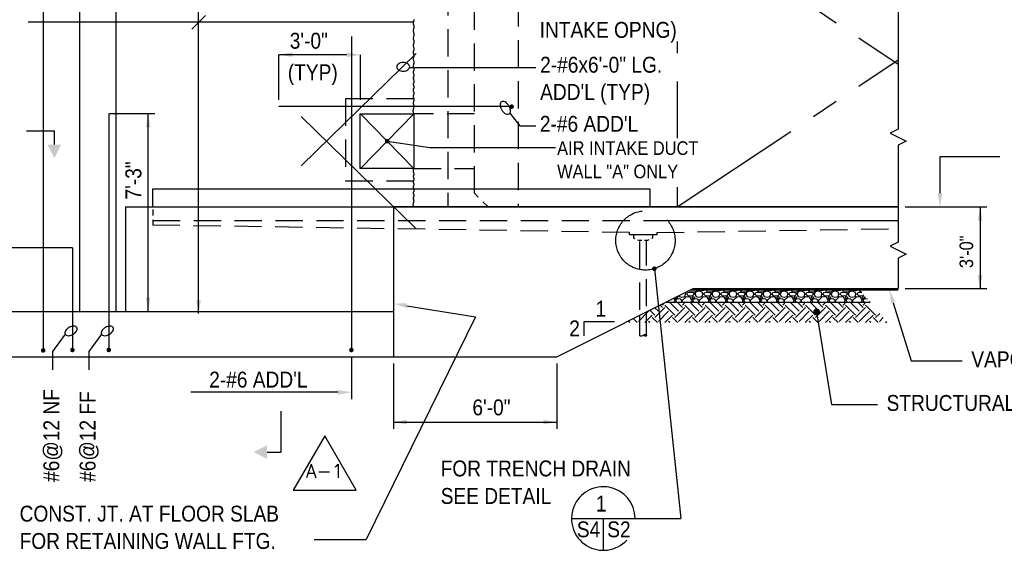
# Model space of a CAD drawing. Extents: x -548 to 3275, y 145 to 2907.
# Tile 10 of 15: x 1503 to 2370, y 801 to 1268. Entities that reach past the tile are written whole.
import ezdxf
from ezdxf.enums import TextEntityAlignment as Align

# ---------------------------------------------------------------- set-up
doc = ezdxf.new("R2010")
doc.units = 0
doc.header["$LTSCALE"] = 96
doc.header["$MEASUREMENT"] = 0
for name, pattern in [('CENTER', [2, 1.25, -0.25, 0.25, -0.25]), ('HIDDEN', [0.375, 0.25, -0.125]), ('PHANTOM', [2.5, 1.25, -0.25, 0.25, -0.25, 0.25, -0.25])]:
    doc.linetypes.add(name, pattern=pattern)
doc.layers.get('0').update_dxf_attribs({"color": 2, "linetype": 'CONTINUOUS'})
for name, color, linetype in [('NOTE-ANNO', 1, 'CONTINUOUS'), ('NOTE-ANNT', 1, 'CONTINUOUS'), ('S1', 2, 'CONTINUOUS'), ('S3', 4, 'CONTINUOUS'), ('S4', 2, 'CONTINUOUS'), ('S5', 1, 'CONTINUOUS'), ('S5R', 1, 'CONTINUOUS'), ('S6', 1, 'CONTINUOUS'), ('S7', 3, 'CONTINUOUS'), ('S7R', 3, 'CONTINUOUS')]:
    doc.layers.add(name, color=color, linetype=linetype)
doc.styles.add('ANNTEXT', font='romans.shx')
doc.styles.add('SX-FRAC', font='SX-FRAC.shx', dxfattribs={"width": 0.9, "height": 1.322835})

# ---------------------------------------------------------------- blocks, each defined once
blk = doc.blocks.new('*X19')
at = {"color": 0}
for p, q in [((1767.77, 528.12), (1765.71, 530.17)), ((1767.77, 530.33), (1769.51, 532.07)), ((1778.82, 521.49), (1769.98, 530.33)), ((1782.13, 524.81), (1774.19, 532.75)), ((1785.44, 528.12), (1780.82, 532.75)), ((1785.44, 530.33), (1787.86, 532.75)), ((1796.49, 521.49), (1787.65, 530.33)), ((1799.81, 524.81), (1791.86, 532.75)), ((1803.12, 528.12), (1798.49, 532.75)), ((1803.12, 530.33), (1805.54, 532.75)), ((1814.17, 521.49), (1805.33, 530.33)), ((1817.49, 524.81), (1809.54, 532.75)), ((1820.8, 528.12), (1816.17, 532.75)), ((1820.8, 530.33), (1823.22, 532.75)), ((1831.85, 521.49), (1823.01, 530.33)), ((1835.16, 524.81), (1827.22, 532.75)), ((1838.48, 528.12), (1833.85, 532.75)), ((1838.48, 530.33), (1840.9, 532.75)), ((1849.53, 521.49), (1840.69, 530.33)), ((1852.84, 524.81), (1844.9, 532.75)), ((1856.16, 528.12), (1851.53, 532.75)), ((1856.16, 530.33), (1858.57, 532.75)), ((1867.2, 521.49), (1858.37, 530.33)), ((1870.52, 524.81), (1862.58, 532.75)), ((1873.83, 528.12), (1869.2, 532.75)), ((1873.83, 530.33), (1876.25, 532.75)), ((1884.88, 521.49), (1876.04, 530.33)), ((1888.2, 524.81), (1880.25, 532.75)), ((1891.51, 528.12), (1886.88, 532.75)), ((1891.51, 530.33), (1893.93, 532.75)), ((1902.56, 521.49), (1893.72, 530.33)), ((1905.87, 524.81), (1897.93, 532.75)), ((1909.19, 528.12), (1904.56, 532.75)), ((1909.19, 530.33), (1911.61, 532.75)), ((1920.24, 521.49), (1911.4, 530.33)), ((1923.55, 524.81), (1915.61, 532.75)), ((1926.87, 528.12), (1922.24, 532.75)), ((1926.87, 530.33), (1929.28, 532.75)), ((1937.91, 521.49), (1929.08, 530.33)), ((1941.23, 524.81), (1933.29, 532.75)), ((1944.54, 528.12), (1939.92, 532.75)), ((1944.54, 530.33), (1946.96, 532.75)), ((1955.59, 521.49), (1946.75, 530.33)), ((1746.77, 515.97), (1755.61, 524.81)), ((1752.25, 514.81), (1758.93, 521.49)), ((1761.14, 521.49), (1756.87, 525.75)), ((1761.14, 519.28), (1769.98, 528.12)), ((1764.45, 524.81), (1761.29, 527.96)), ((1764.45, 515.97), (1773.29, 524.81)), ((1769.92, 514.81), (1776.61, 521.49)), ((1778.82, 519.28), (1787.65, 528.12)), ((1782.13, 515.97), (1790.97, 524.81)), ((1787.6, 514.81), (1794.28, 521.49)), ((1796.49, 519.28), (1805.33, 528.12)), ((1799.81, 515.97), (1808.65, 524.81)), ((1805.28, 514.81), (1811.96, 521.49)), ((1814.17, 519.28), (1823.01, 528.12)), ((1817.49, 515.97), (1826.32, 524.81)), ((1822.96, 514.81), (1829.64, 521.49)), ((1831.85, 519.28), (1840.69, 528.12)), ((1835.16, 515.97), (1844, 524.81)), ((1840.63, 514.81), (1847.32, 521.49)), ((1849.53, 519.28), (1858.37, 528.12)), ((1852.84, 515.97), (1861.68, 524.81)), ((1858.31, 514.81), (1864.99, 521.49)), ((1867.2, 519.28), (1876.04, 528.12)), ((1870.52, 515.97), (1879.36, 524.81)), ((1875.99, 514.81), (1882.67, 521.49)), ((1884.88, 519.28), (1893.72, 528.12)), ((1888.2, 515.97), (1897.03, 524.81)), ((1893.67, 514.81), (1900.35, 521.49)), ((1902.56, 519.28), (1911.4, 528.12)), ((1905.87, 515.97), (1914.71, 524.81)), ((1911.35, 514.81), (1918.03, 521.49)), ((1920.24, 519.28), (1929.08, 528.12)), ((1923.55, 515.97), (1932.39, 524.81)), ((1929.02, 514.81), (1935.7, 521.49)), ((1937.91, 519.28), (1946.75, 528.12)), ((1941.23, 515.97), (1950.07, 524.81)), ((1946.7, 514.81), (1953.38, 521.49)), ((1955.59, 519.28), (1959.19, 522.88)), ((1739.09, 514.81), (1737.94, 515.97)), ((1745.72, 514.81), (1742.14, 518.39)), ((1756.77, 514.81), (1755.61, 515.97)), ((1763.4, 514.81), (1758.93, 519.28)), ((1774.45, 514.81), (1773.29, 515.97)), ((1781.08, 514.81), (1776.61, 519.28)), ((1792.13, 514.81), (1790.97, 515.97)), ((1798.76, 514.81), (1794.28, 519.28)), ((1809.8, 514.81), (1808.65, 515.97)), ((1816.43, 514.81), (1811.96, 519.28)), ((1827.48, 514.81), (1826.32, 515.97)), ((1834.11, 514.81), (1829.64, 519.28)), ((1845.16, 514.81), (1844, 515.97)), ((1851.79, 514.81), (1847.32, 519.28)), ((1862.84, 514.81), (1861.68, 515.97)), ((1869.47, 514.81), (1864.99, 519.28)), ((1880.51, 514.81), (1879.36, 515.97)), ((1887.14, 514.81), (1882.67, 519.28)), ((1898.19, 514.81), (1897.03, 515.97)), ((1904.82, 514.81), (1900.35, 519.28)), ((1915.87, 514.81), (1914.71, 515.97)), ((1922.5, 514.81), (1918.03, 519.28)), ((1933.55, 514.81), (1932.39, 515.97)), ((1940.18, 514.81), (1935.7, 519.28)), ((1951.23, 514.81), (1950.07, 515.97)), ((1957.85, 514.81), (1953.38, 519.28)), ((1958.91, 515.97), (1962.26, 519.32)), ((1964.38, 514.81), (1965.32, 515.75))]:
    blk.add_line(p, q, dxfattribs=at)
blk = doc.blocks.new('*X20')
at = {"color": 0}
for p, q in [((1782.22, 538.43), (1782.44, 537.9)), ((1782.45, 537.9), (1785, 537.15)), ((1785, 537.15), (1787.55, 537.9)), ((1788.6, 537.6), (1785.15, 534.45)), ((1787.55, 537.91), (1788.3, 540.01)), ((1787.75, 541.19), (1788.3, 540)), ((1792.2, 537.3), (1788.6, 537.6)), ((1789.35, 540), (1789.8, 541.2)), ((1791, 538.22), (1789.35, 540.02)), ((1792.65, 541.5), (1789.8, 541.2)), ((1794.45, 538.5), (1791, 538.2)), ((1792.36, 541.94), (1791.66, 543.15)), ((1796.1, 541.66), (1792.35, 541.96)), ((1795.65, 540.75), (1792.65, 541.5)), ((1794.75, 537.6), (1793.7, 537.15)), ((1795.8, 540.01), (1794.45, 538.51)), ((1796.55, 537), (1794.75, 537.6)), ((1795.8, 539.99), (1795.65, 540.74)), ((1799.25, 543.3), (1796.1, 541.65)), ((1796.54, 540), (1797.44, 537.9)), ((1796.69, 540), (1797.59, 542.1)), ((1797.45, 537.9), (1800, 537.15)), ((1797.6, 542.1), (1800, 542.85)), ((1799.38, 543.75), (1799.25, 543.3)), ((1800, 542.85), (1802.4, 541.95)), ((1800, 537.15), (1802.55, 537.9)), ((1803.6, 537.6), (1800.15, 534.45)), ((1801.07, 543.75), (1801.19, 543.47)), ((1801.2, 543.45), (1804.35, 543.3)), ((1802.4, 541.95), (1803.3, 540)), ((1802.55, 537.91), (1803.3, 540.01)), ((1807.2, 537.3), (1803.6, 537.6)), ((1804.35, 543.29), (1804.95, 543.75)), ((1804.35, 540), (1804.8, 541.2)), ((1806, 538.22), (1804.35, 540.02)), ((1807.65, 541.5), (1804.8, 541.2)), ((1809.45, 538.5), (1806, 538.2)), ((1807.36, 541.94), (1806.31, 543.74)), ((1811.1, 541.66), (1807.35, 541.96)), ((1810.65, 540.75), (1807.65, 541.5)), ((1809.75, 537.6), (1808.7, 537.15)), ((1810.8, 540.01), (1809.45, 538.51)), ((1811.55, 537), (1809.75, 537.6)), ((1810.8, 539.99), (1810.65, 540.74)), ((1814.25, 543.3), (1811.1, 541.65)), ((1811.54, 540), (1812.44, 537.9)), ((1811.69, 540), (1812.59, 542.1)), ((1812.45, 537.9), (1815, 537.15)), ((1812.6, 542.1), (1815, 542.85)), ((1814.38, 543.75), (1814.25, 543.3)), ((1815, 542.85), (1817.4, 541.95)), ((1815, 537.15), (1817.55, 537.9)), ((1818.6, 537.6), (1815.15, 534.45)), ((1816.07, 543.75), (1816.19, 543.47)), ((1816.2, 543.45), (1819.35, 543.3)), ((1817.4, 541.95), (1818.3, 540)), ((1817.55, 537.91), (1818.3, 540.01)), ((1822.2, 537.3), (1818.6, 537.6)), ((1819.35, 543.29), (1819.95, 543.75)), ((1819.35, 540), (1819.8, 541.2)), ((1821, 538.22), (1819.35, 540.02)), ((1822.65, 541.5), (1819.8, 541.2)), ((1824.45, 538.5), (1821, 538.2)), ((1822.37, 541.94), (1821.32, 543.74)), ((1826.1, 541.66), (1822.35, 541.96)), ((1825.65, 540.75), (1822.65, 541.5)), ((1824.75, 537.6), (1823.7, 537.15)), ((1825.8, 540.01), (1824.45, 538.51)), ((1826.55, 537), (1824.75, 537.6)), ((1825.8, 539.99), (1825.65, 540.74)), ((1829.25, 543.3), (1826.1, 541.65)), ((1826.54, 540), (1827.44, 537.9)), ((1826.69, 540), (1827.59, 542.1)), ((1827.45, 537.9), (1830, 537.15)), ((1827.6, 542.1), (1830, 542.85)), ((1829.38, 543.75), (1829.25, 543.3)), ((1830, 542.85), (1832.4, 541.95)), ((1830, 537.15), (1832.55, 537.9)), ((1833.6, 537.6), (1830.15, 534.45)), ((1831.07, 543.75), (1831.19, 543.47)), ((1831.2, 543.45), (1834.35, 543.3)), ((1832.4, 541.95), (1833.3, 540)), ((1832.55, 537.91), (1833.3, 540.01)), ((1837.2, 537.3), (1833.6, 537.6)), ((1834.35, 543.29), (1834.95, 543.75)), ((1834.35, 540), (1834.8, 541.2)), ((1836, 538.22), (1834.35, 540.02)), ((1837.65, 541.5), (1834.8, 541.2)), ((1839.45, 538.5), (1836, 538.2)), ((1837.37, 541.94), (1836.32, 543.74)), ((1841.1, 541.66), (1837.35, 541.96)), ((1840.65, 540.75), (1837.65, 541.5)), ((1839.75, 537.6), (1838.7, 537.15)), ((1840.8, 540.01), (1839.45, 538.51)), ((1841.55, 537), (1839.75, 537.6)), ((1840.8, 539.99), (1840.65, 540.74)), ((1844.25, 543.3), (1841.1, 541.65)), ((1841.54, 540), (1842.44, 537.9)), ((1841.69, 540), (1842.59, 542.1)), ((1842.45, 537.9), (1845, 537.15)), ((1842.6, 542.1), (1845, 542.85)), ((1844.38, 543.75), (1844.25, 543.3)), ((1845, 542.85), (1847.4, 541.95)), ((1845, 537.15), (1847.55, 537.9)), ((1848.6, 537.6), (1845.15, 534.45)), ((1846.07, 543.75), (1846.19, 543.47)), ((1846.2, 543.45), (1849.35, 543.3)), ((1847.4, 541.95), (1848.3, 540)), ((1847.55, 537.91), (1848.3, 540.01)), ((1852.2, 537.3), (1848.6, 537.6)), ((1849.35, 543.29), (1849.95, 543.75)), ((1849.35, 540), (1849.8, 541.2)), ((1851, 538.22), (1849.35, 540.02)), ((1852.65, 541.5), (1849.8, 541.2)), ((1854.45, 538.5), (1851, 538.2)), ((1852.37, 541.94), (1851.32, 543.74)), ((1856.1, 541.66), (1852.35, 541.96)), ((1855.65, 540.75), (1852.65, 541.5)), ((1854.75, 537.6), (1853.7, 537.15)), ((1855.8, 540.01), (1854.45, 538.51)), ((1856.55, 537), (1854.75, 537.6)), ((1855.8, 539.99), (1855.65, 540.74)), ((1859.25, 543.3), (1856.1, 541.65)), ((1856.54, 540), (1857.44, 537.9)), ((1856.69, 540), (1857.59, 542.1)), ((1857.45, 537.9), (1860, 537.15)), ((1857.6, 542.1), (1860, 542.85)), ((1859.38, 543.75), (1859.25, 543.3)), ((1860, 542.85), (1862.4, 541.95)), ((1860, 537.15), (1862.55, 537.9)), ((1863.6, 537.6), (1860.15, 534.45)), ((1861.07, 543.75), (1861.19, 543.47)), ((1861.2, 543.45), (1864.35, 543.3)), ((1862.4, 541.95), (1863.3, 540)), ((1862.55, 537.91), (1863.3, 540.01)), ((1867.2, 537.3), (1863.6, 537.6)), ((1864.35, 543.29), (1864.95, 543.75)), ((1864.35, 540), (1864.8, 541.2)), ((1866, 538.22), (1864.35, 540.02)), ((1867.65, 541.5), (1864.8, 541.2)), ((1869.45, 538.5), (1866, 538.2)), ((1867.37, 541.94), (1866.32, 543.74)), ((1871.1, 541.66), (1867.35, 541.96)), ((1870.65, 540.75), (1867.65, 541.5)), ((1869.75, 537.6), (1868.7, 537.15)), ((1870.8, 540.01), (1869.45, 538.51)), ((1871.55, 537), (1869.75, 537.6)), ((1870.8, 539.99), (1870.65, 540.74)), ((1874.25, 543.3), (1871.1, 541.65)), ((1871.54, 540), (1872.44, 537.9)), ((1871.69, 540), (1872.59, 542.1)), ((1872.45, 537.9), (1875, 537.15)), ((1872.6, 542.1), (1875, 542.85)), ((1874.38, 543.75), (1874.25, 543.3)), ((1875, 542.85), (1877.4, 541.95)), ((1875, 537.15), (1877.55, 537.9)), ((1878.6, 537.6), (1875.15, 534.45)), ((1876.07, 543.75), (1876.19, 543.47)), ((1876.2, 543.45), (1879.35, 543.3)), ((1877.4, 541.95), (1878.3, 540)), ((1877.55, 537.91), (1878.3, 540.01)), ((1882.2, 537.3), (1878.6, 537.6)), ((1879.35, 543.29), (1879.95, 543.75)), ((1879.35, 540), (1879.8, 541.2)), ((1881, 538.22), (1879.35, 540.02)), ((1882.65, 541.5), (1879.8, 541.2)), ((1884.45, 538.5), (1881, 538.2)), ((1882.37, 541.94), (1881.32, 543.74)), ((1886.1, 541.66), (1882.35, 541.96)), ((1885.65, 540.75), (1882.65, 541.5)), ((1884.75, 537.6), (1883.7, 537.15)), ((1885.8, 540.01), (1884.45, 538.51)), ((1886.55, 537), (1884.75, 537.6)), ((1885.8, 539.99), (1885.65, 540.74)), ((1889.25, 543.3), (1886.1, 541.65)), ((1886.54, 540), (1887.44, 537.9)), ((1886.69, 540), (1887.59, 542.1)), ((1887.45, 537.9), (1890, 537.15)), ((1887.6, 542.1), (1890, 542.85)), ((1889.38, 543.75), (1889.26, 543.3)), ((1890, 542.85), (1892.4, 541.95)), ((1890, 537.15), (1892.55, 537.9)), ((1893.6, 537.6), (1890.15, 534.45)), ((1891.07, 543.75), (1891.19, 543.47)), ((1891.2, 543.45), (1894.35, 543.3)), ((1892.4, 541.95), (1893.3, 540)), ((1892.55, 537.91), (1893.3, 540.01)), ((1897.2, 537.3), (1893.6, 537.6)), ((1894.35, 543.29), (1894.95, 543.75)), ((1894.35, 540), (1894.8, 541.2)), ((1896, 538.22), (1894.35, 540.02)), ((1897.65, 541.5), (1894.8, 541.2)), ((1899.45, 538.5), (1896, 538.2)), ((1897.37, 541.94), (1896.32, 543.74)), ((1901.1, 541.66), (1897.35, 541.96)), ((1900.65, 540.75), (1897.65, 541.5)), ((1899.75, 537.6), (1898.7, 537.15)), ((1900.8, 540.01), (1899.45, 538.51)), ((1901.55, 537), (1899.75, 537.6)), ((1900.8, 539.99), (1900.65, 540.74)), ((1904.25, 543.3), (1901.1, 541.65)), ((1901.54, 540), (1902.44, 537.9)), ((1901.69, 540), (1902.59, 542.1)), ((1902.45, 537.9), (1905, 537.15)), ((1902.6, 542.1), (1905, 542.85)), ((1904.38, 543.75), (1904.26, 543.3)), ((1905, 542.85), (1907.4, 541.95)), ((1905, 537.15), (1907.55, 537.9)), ((1908.6, 537.6), (1905.15, 534.45)), ((1906.07, 543.75), (1906.19, 543.47)), ((1906.2, 543.45), (1909.35, 543.3)), ((1907.4, 541.95), (1908.3, 540)), ((1907.54, 537.91), (1908.29, 540.01)), ((1912.2, 537.3), (1908.6, 537.6)), ((1909.35, 543.29), (1909.95, 543.75)), ((1909.35, 540), (1909.8, 541.2)), ((1911, 538.22), (1909.35, 540.02)), ((1912.65, 541.5), (1909.8, 541.2)), ((1914.45, 538.5), (1911, 538.2)), ((1912.37, 541.94), (1911.32, 543.74)), ((1916.1, 541.66), (1912.35, 541.96)), ((1915.65, 540.75), (1912.65, 541.5)), ((1914.75, 537.6), (1913.7, 537.15)), ((1915.8, 540.01), (1914.45, 538.51)), ((1916.55, 537), (1914.75, 537.6)), ((1915.8, 539.99), (1915.65, 540.74)), ((1919.25, 543.3), (1916.1, 541.65)), ((1916.54, 540), (1917.44, 537.9)), ((1916.69, 540), (1917.59, 542.1)), ((1917.45, 537.9), (1920, 537.15)), ((1917.6, 542.1), (1920, 542.85)), ((1919.38, 543.75), (1919.26, 543.3)), ((1920, 542.85), (1922.4, 541.95)), ((1920, 537.15), (1922.55, 537.9)), ((1923.6, 537.6), (1920.15, 534.45)), ((1921.07, 543.75), (1921.19, 543.47)), ((1921.2, 543.45), (1924.35, 543.3)), ((1922.4, 541.95), (1923.3, 540)), ((1922.54, 537.91), (1923.29, 540.01)), ((1927.2, 537.3), (1923.6, 537.6)), ((1924.35, 543.29), (1924.95, 543.75)), ((1924.35, 540), (1924.8, 541.2)), ((1926, 538.22), (1924.35, 540.02)), ((1927.65, 541.5), (1924.8, 541.2)), ((1929.45, 538.5), (1926, 538.2)), ((1927.37, 541.94), (1926.32, 543.74)), ((1931.1, 541.66), (1927.35, 541.96)), ((1930.65, 540.75), (1927.65, 541.5)), ((1929.75, 537.6), (1928.7, 537.15)), ((1930.8, 540.01), (1929.45, 538.51)), ((1931.55, 537), (1929.75, 537.6)), ((1930.8, 539.99), (1930.65, 540.74)), ((1934.25, 543.3), (1931.1, 541.65)), ((1931.54, 540), (1932.44, 537.9)), ((1931.69, 540), (1932.59, 542.1)), ((1932.45, 537.9), (1935, 537.15)), ((1932.6, 542.1), (1935, 542.85)), ((1934.38, 543.75), (1934.26, 543.3)), ((1935, 542.85), (1937.4, 541.95)), ((1935, 537.15), (1937.55, 537.9)), ((1938.6, 537.6), (1935.15, 534.45)), ((1936.07, 543.75), (1936.19, 543.47)), ((1936.2, 543.45), (1939.35, 543.3)), ((1937.4, 541.95), (1938.3, 540)), ((1937.54, 537.91), (1938.29, 540.01)), ((1942.2, 537.3), (1938.6, 537.6)), ((1939.35, 543.29), (1939.95, 543.75)), ((1939.35, 540), (1939.8, 541.2)), ((1941, 538.22), (1939.35, 540.02)), ((1942.65, 541.5), (1939.8, 541.2)), ((1944.45, 538.5), (1941, 538.2)), ((1942.37, 541.94), (1941.49, 543.44)), ((1942.8, 541.92), (1942.35, 541.96)), ((1943.3, 541.34), (1942.65, 541.5)), ((1944.75, 537.6), (1943.7, 537.15)), ((1945.11, 539.24), (1944.45, 538.51)), ((1946.55, 537), (1944.75, 537.6)), ((1778.87, 534.6), (1777.86, 536.25)), ((1778.26, 532.75), (1778.85, 534.59)), ((1778.86, 536.75), (1779.3, 535.65)), ((1779.3, 535.65), (1781.55, 537)), ((1780.8, 535.8), (1779.3, 534.3)), ((1779.3, 534.3), (1780.33, 532.75)), ((1781.55, 537), (1780.24, 537.44)), ((1783.8, 535.35), (1780.8, 535.8)), ((1785.01, 534.29), (1783.81, 535.34)), ((1784.64, 532.75), (1785.01, 533.4)), ((1785, 533.4), (1785, 534.3)), ((1785.14, 534.46), (1785.06, 532.75)), ((1793.87, 534.6), (1792.22, 537.3)), ((1793.26, 532.75), (1793.85, 534.59)), ((1793.7, 537.15), (1794.3, 535.65)), ((1794.3, 535.65), (1796.55, 537)), ((1795.8, 535.8), (1794.3, 534.3)), ((1794.3, 534.3), (1795.33, 532.75)), ((1798.8, 535.35), (1795.8, 535.8)), ((1800.01, 534.29), (1798.81, 535.34)), ((1799.64, 532.75), (1800.01, 533.4)), ((1800, 533.4), (1800, 534.3)), ((1800.14, 534.46), (1800.06, 532.75)), ((1808.87, 534.6), (1807.22, 537.3)), ((1808.26, 532.75), (1808.85, 534.59)), ((1808.7, 537.15), (1809.3, 535.65)), ((1809.3, 535.65), (1811.55, 537)), ((1810.8, 535.8), (1809.3, 534.3)), ((1809.3, 534.3), (1810.33, 532.75)), ((1813.8, 535.35), (1810.8, 535.8)), ((1815.01, 534.29), (1813.81, 535.34)), ((1814.64, 532.75), (1815.01, 533.4)), ((1815, 533.4), (1815, 534.3)), ((1815.14, 534.46), (1815.06, 532.75)), ((1823.87, 534.6), (1822.22, 537.3)), ((1823.26, 532.75), (1823.85, 534.59)), ((1823.7, 537.15), (1824.3, 535.65)), ((1824.3, 535.65), (1826.55, 537)), ((1825.8, 535.8), (1824.3, 534.3)), ((1824.3, 534.3), (1825.33, 532.75)), ((1828.8, 535.35), (1825.8, 535.8)), ((1830.01, 534.29), (1828.81, 535.34)), ((1829.64, 532.75), (1830.01, 533.4)), ((1830, 533.4), (1830, 534.3)), ((1830.14, 534.46), (1830.06, 532.75)), ((1838.87, 534.6), (1837.22, 537.3)), ((1838.26, 532.75), (1838.85, 534.59)), ((1838.7, 537.15), (1839.3, 535.65)), ((1839.3, 535.65), (1841.55, 537)), ((1840.8, 535.8), (1839.3, 534.3)), ((1839.3, 534.3), (1840.33, 532.75)), ((1843.8, 535.35), (1840.8, 535.8)), ((1845.01, 534.29), (1843.81, 535.34)), ((1844.64, 532.75), (1845.01, 533.4)), ((1845, 533.4), (1845, 534.3)), ((1845.14, 534.46), (1845.06, 532.75)), ((1853.87, 534.6), (1852.22, 537.3)), ((1853.26, 532.75), (1853.85, 534.59)), ((1853.7, 537.15), (1854.3, 535.65)), ((1854.3, 535.65), (1856.55, 537)), ((1855.8, 535.8), (1854.3, 534.3)), ((1854.3, 534.3), (1855.33, 532.75)), ((1858.8, 535.35), (1855.8, 535.8)), ((1860.01, 534.29), (1858.81, 535.34)), ((1859.64, 532.75), (1860.01, 533.4)), ((1860, 533.4), (1860, 534.3)), ((1860.14, 534.46), (1860.06, 532.75)), ((1868.87, 534.6), (1867.22, 537.3)), ((1868.26, 532.75), (1868.85, 534.59)), ((1868.7, 537.15), (1869.3, 535.65)), ((1869.3, 535.65), (1871.55, 537)), ((1870.8, 535.8), (1869.3, 534.3)), ((1869.3, 534.3), (1870.33, 532.75)), ((1873.8, 535.35), (1870.8, 535.8)), ((1875.01, 534.29), (1873.81, 535.34)), ((1874.64, 532.75), (1875.01, 533.4)), ((1875, 533.4), (1875, 534.3)), ((1875.14, 534.46), (1875.06, 532.75)), ((1883.87, 534.6), (1882.22, 537.3)), ((1883.26, 532.75), (1883.85, 534.59)), ((1883.7, 537.15), (1884.3, 535.65)), ((1884.3, 535.65), (1886.55, 537)), ((1885.8, 535.8), (1884.3, 534.3)), ((1884.3, 534.3), (1885.33, 532.75)), ((1888.8, 535.35), (1885.8, 535.8)), ((1890.01, 534.29), (1888.81, 535.34)), ((1889.64, 532.75), (1890.01, 533.4)), ((1890, 533.4), (1890, 534.3)), ((1890.14, 534.46), (1890.06, 532.75)), ((1898.87, 534.6), (1897.22, 537.3)), ((1898.26, 532.75), (1898.85, 534.59)), ((1898.7, 537.15), (1899.3, 535.65)), ((1899.3, 535.65), (1901.55, 537)), ((1900.8, 535.8), (1899.3, 534.3)), ((1899.3, 534.3), (1900.33, 532.75)), ((1903.8, 535.35), (1900.8, 535.8)), ((1905.01, 534.29), (1903.81, 535.34)), ((1904.64, 532.75), (1905.01, 533.4)), ((1905, 533.4), (1905, 534.3)), ((1905.14, 534.46), (1905.06, 532.75)), ((1913.87, 534.6), (1912.22, 537.3)), ((1913.26, 532.75), (1913.85, 534.59)), ((1913.7, 537.15), (1914.3, 535.65)), ((1914.3, 535.65), (1916.55, 537)), ((1915.8, 535.8), (1914.3, 534.3)), ((1914.3, 534.3), (1915.33, 532.75)), ((1918.8, 535.35), (1915.8, 535.8)), ((1920.01, 534.29), (1918.81, 535.34)), ((1919.65, 532.75), (1920.01, 533.4)), ((1920, 533.4), (1920, 534.3)), ((1920.14, 534.46), (1920.06, 532.75)), ((1928.87, 534.6), (1927.22, 537.3)), ((1928.26, 532.75), (1928.85, 534.59)), ((1928.7, 537.15), (1929.3, 535.65)), ((1929.3, 535.65), (1931.55, 537)), ((1930.8, 535.8), (1929.3, 534.3)), ((1929.3, 534.3), (1930.33, 532.75)), ((1933.8, 535.35), (1930.8, 535.8)), ((1935.01, 534.29), (1933.81, 535.34)), ((1934.65, 532.75), (1935.01, 533.4)), ((1935, 533.4), (1935, 534.3)), ((1935.14, 534.46), (1935.06, 532.75)), ((1943.87, 534.6), (1942.22, 537.3)), ((1943.26, 532.75), (1943.85, 534.59)), ((1943.7, 537.15), (1944.3, 535.65)), ((1944.3, 535.65), (1946.55, 537)), ((1945.8, 535.8), (1944.3, 534.3)), ((1944.3, 534.3), (1945.33, 532.75)), ((1948.4, 535.41), (1945.8, 535.8)), ((1949.65, 532.75), (1950.01, 533.4)), ((1950, 533.4), (1950, 533.56)), ((1950.1, 533.44), (1950.06, 532.75))]:
    blk.add_line(p, q, dxfattribs=at)
blk = doc.blocks.new('ZA_REV')
blk.add_lwpolyline([(1.732, -1), (0, 2), (-1.732, -1)], close=True)

msp = doc.modelspace()

# ---------------------------------------------------------------- linework, layer by layer
at = {"layer": 'S1', "color": 2, "linetype": 'HIDDEN'}
for p, q in [((1879.62095, 1511.36547), (1879.62095, 1102.99047)), ((1941.62095, 1357.75217), (1941.62095, 1102.99047)), ((1619.87095, 1100.76577), (1619.87095, 1095.48368)), ((1619.87095, 1091.70941), (1619.87095, 1086.99047)), ((1619.87095, 1090.99047), (2035.5201, 1090.99047)), ((1619.87095, 1090.99047), (2276.30738, 1090.99047)), ((2039.62095, 1080.43839), (1619.87095, 1086.99047)), ((2074.62095, 1090.99047), (2276.30738, 1090.99047)), ((2039.62095, 1078.43839), (2039.62095, 1080.43839)), ((2063.62095, 1078.43839), (2039.62095, 1078.43839)), ((2063.62095, 1080.43839), (2276.30738, 1083.75831)), ((2063.62095, 1080.43839), (2063.62095, 1078.43839)), ((2048.58322, 1012.40454), (2048.58322, 1073.34405)), ((2054.62095, 1015.42341), (2054.62095, 1073.34405))]:
    msp.add_line(p, q, dxfattribs=at)
at = {"layer": 'S1', "color": 1, "linetype": 'CENTER'}
for p, q in [((2081.62095, 1358.11547), (2276.30738, 1228.76814)), ((2081.62095, 1102.99047), (2276.30738, 1232.3378))]:
    msp.add_line(p, q, dxfattribs=at)
at = {"layer": 'S1', "color": 3}
for p, q in [((2081.62095, 1248.54848), (2081.62095, 1238.23884)), ((2081.62095, 1213.32386), (2081.62095, 1163.59406)), ((1802.24595, 1184.86547), (1849.62095, 1184.86547)), ((1802.24595, 1184.86547), (1802.24595, 1136.86547)), ((1849.62095, 1184.86547), (1849.62095, 1136.86547)), ((1849.62095, 1136.86547), (1802.24595, 1136.86547)), ((1619.87095, 1118.99047), (2057.62095, 1118.99047)), ((1619.87095, 1102.99047), (1619.87095, 1118.99047)), ((2057.62095, 1118.99047), (2057.62095, 1102.99047)), ((2081.62095, 1120.23836), (2081.62095, 1102.99047)), ((1595.62095, 1102.99047), (2276.30738, 1102.99047)), ((1595.62095, 1102.99047), (1595.62095, 1010.99047)), ((2276.30738, 1102.99047), (1831.62095, 1102.99047)), ((1831.62095, 1102.99047), (1831.62095, 970.99047)), ((1975.62095, 970.99047), (2095.62095, 1030.99047)), ((755.62095, 1010.99047), (1831.62095, 1010.99047)), ((755.62095, 970.99047), (1831.62095, 970.99047)), ((1831.62095, 970.99047), (1975.62095, 970.99047))]:
    msp.add_line(p, q, dxfattribs=at)
at = {"layer": 'S1', "color": 2}
for p, q in [((2048.58322, 989.45962), (2048.58322, 1007.4716)), ((2054.62095, 989.41407), (2054.62095, 1010.49047))]:
    msp.add_line(p, q, dxfattribs=at)
at = {"layer": 'S1', "color": 2, "linetype": 'HIDDEN'}
for points in [[(1906.36395, 1111.62247), (1902.99595, 1114.99047), (1902.99595, 1466.11547), (2276.22486, 1466.11547)], [(1849.62095, 1198.24047), (1789.49595, 1198.24047), (1789.49595, 1125.86547), (1849.62095, 1125.86547)], [(1902.99595, 1184.86547), (1849.62095, 1184.86547)], [(1849.62095, 1136.86547), (1902.99595, 1136.86547)], [(1914.99595, 1102.99047), (1910.49073, 1107.49569)], [(2044.31053, 1074.94739), (2043.31907, 1075.41952), (2043.31907, 1078.43839)], [(2059.92284, 1078.43839), (2059.92284, 1075.41952), (2059.0977, 1075.02659)], [(2050.3881, 1073.34405), (2047.67756, 1073.34405), (2046.79899, 1073.76241)], [(2056.60924, 1073.84161), (2055.56435, 1073.34405), (2052.87656, 1073.34405)]]:
    msp.add_lwpolyline(points, dxfattribs=at)
at = {"layer": 'S1', "color": 2}
for points in [[(2276.22486, 1443.61547), (2276.22486, 1408.45504), (2269.19361, 1404.93941), (2283.25611, 1397.90816), (2276.22486, 1394.39254), (2276.22486, 1296.84707), (2269.19361, 1293.33145), (2283.25611, 1286.3002), (2276.22486, 1282.78457), (2276.22486, 1171.2881), (2269.19361, 1167.77248), (2283.25611, 1160.74123), (2276.22486, 1157.2256), (2276.22486, 1071.92594), (2269.19361, 1068.41032), (2283.25611, 1061.37907), (2276.22486, 1057.86344), (2276.22486, 1030.99047)], [(1849.62095, 1184.86547), (1849.32713, 1186.01536), (1849.19594, 1187.03337), (1849.1921, 1187.93386), (1849.28034, 1188.7312), (1849.42537, 1189.43977), (1849.59192, 1190.07393), (1849.7447, 1190.64805), (1849.84844, 1191.1765), (1849.87686, 1191.67181), (1849.83974, 1192.13913), (1849.75583, 1192.58177), (1849.64392, 1193.00305), (1849.52278, 1193.40627), (1849.41117, 1193.79474), (1849.32787, 1194.17178), (1849.29164, 1194.54069), (1849.31544, 1194.9045), (1849.38882, 1195.2651), (1849.49552, 1195.6241), (1849.6193, 1195.9831), (1849.74387, 1196.3437), (1849.85299, 1196.70751), (1849.93039, 1197.07614), (1849.9598, 1197.45118), (1849.93035, 1197.83345), (1849.85272, 1198.22054), (1849.74297, 1198.60923), (1849.61716, 1198.99632), (1849.49134, 1199.37859), (1849.38159, 1199.75283), (1849.30396, 1200.11584), (1849.27451, 1200.4644), (1849.30396, 1200.79655), (1849.38159, 1201.11525), (1849.49134, 1201.42473), (1849.61716, 1201.72918), (1849.74297, 1202.03284), (1849.85272, 1202.33991), (1849.93035, 1202.6546), (1849.9598, 1202.98113), (1849.93035, 1203.32237), (1849.85272, 1203.67585), (1849.74297, 1204.03775), (1849.61716, 1204.40427), (1849.49134, 1204.7716), (1849.38159, 1205.13591), (1849.30396, 1205.4934), (1849.27451, 1205.84026), (1849.30399, 1206.17378), (1849.38186, 1206.49566), (1849.49224, 1206.80871), (1849.6193, 1207.11574), (1849.74715, 1207.41957), (1849.85995, 1207.72299), (1849.94183, 1208.02882), (1849.97693, 1208.33986), (1849.95465, 1208.65813), (1849.88538, 1208.98242), (1849.7848, 1209.31072), (1849.66855, 1209.64103), (1849.55231, 1209.97133), (1849.45172, 1210.29963), (1849.38246, 1210.62392), (1849.36017, 1210.94219), (1849.39527, 1211.25327), (1849.47715, 1211.55933), (1849.58995, 1211.86339), (1849.71781, 1212.16845), (1849.84486, 1212.47752), (1849.95525, 1212.79362), (1850.03311, 1213.11975), (1850.06259, 1213.45891), (1850.03311, 1213.81296), (1849.95525, 1214.17905), (1849.84486, 1214.55316), (1849.71781, 1214.93128), (1849.58995, 1215.3094), (1849.47715, 1215.68352), (1849.39527, 1216.0496), (1849.36017, 1216.40365), (1849.38246, 1216.74282), (1849.45172, 1217.06894), (1849.55231, 1217.38504), (1849.66855, 1217.69411), (1849.7848, 1217.99917), (1849.88538, 1218.30323), (1849.95465, 1218.60929), (1849.97693, 1218.92037), (1849.94183, 1219.23871), (1849.85995, 1219.56346), (1849.74716, 1219.89303), (1849.6193, 1220.22582), (1849.49225, 1220.5602), (1849.38186, 1220.89459), (1849.304, 1221.22737), (1849.27452, 1221.55694), (1849.30397, 1221.8823), (1849.3816, 1222.20485), (1849.49135, 1222.52659), (1849.61716, 1222.84954), (1849.74298, 1223.1757), (1849.85273, 1223.50708), (1849.93036, 1223.84568), (1849.95981, 1224.1935), (1849.93039, 1224.55187), (1849.853, 1224.91926), (1849.74388, 1225.29347), (1849.61931, 1225.67229), (1849.49553, 1226.05353), (1849.38882, 1226.43496), (1849.31544, 1226.81439), (1849.29165, 1227.18961), (1849.32822, 1227.55904), (1849.41399, 1227.92365), (1849.53227, 1228.28506), (1849.66642, 1228.64485), (1849.79976, 1229.00465), (1849.91563, 1229.36606), (1849.99738, 1229.73067), (1850.02833, 1230.1001), (1849.99735, 1230.47542), (1849.91537, 1230.85555), (1849.79886, 1231.23889), (1849.66427, 1231.62383), (1849.52809, 1232.00878), (1849.40676, 1232.39212), (1849.31675, 1232.77225), (1849.27452, 1233.14756), (1849.29118, 1233.51703), (1849.35643, 1233.88187), (1849.45461, 1234.24391), (1849.57005, 1234.60495), (1849.6871, 1234.96679), (1849.79009, 1235.33124), (1849.86337, 1235.7001), (1849.89128, 1236.07518), (1849.86334, 1236.45762), (1849.78982, 1236.84587), (1849.68619, 1237.23774), (1849.56791, 1237.63101), (1849.45043, 1238.02348), (1849.34921, 1238.41294), (1849.27971, 1238.79718), (1849.25739, 1239.174), (1849.29249, 1239.54203), (1849.37437, 1239.90323), (1849.48717, 1240.26042), (1849.61502, 1240.61641), (1849.74207, 1240.974), (1849.85246, 1241.33601), (1849.93033, 1241.70524), (1849.95981, 1242.0845), (1849.93039, 1242.4756), (1849.853, 1242.87632), (1849.74388, 1243.28347), (1849.61931, 1243.69383), (1849.49553, 1244.10419), (1849.38882, 1244.51134), (1849.31544, 1244.91206), (1849.29165, 1245.30316), (1849.32826, 1245.68242), (1849.41425, 1246.05165), (1849.53317, 1246.41366), (1849.66856, 1246.77125), (1849.80394, 1247.12724), (1849.92286, 1247.48443), (1850.00886, 1247.84563), (1850.04546, 1248.21366), (1850.02164, 1248.59068), (1849.94803, 1248.97633), (1849.84068, 1249.3696), (1849.71567, 1249.76949), (1849.58906, 1250.175), (1849.47689, 1250.58512), (1849.39525, 1250.99886), (1849.36018, 1251.4152), (1849.3825, 1251.83332), (1849.452, 1252.25304), (1849.55322, 1252.67437), (1849.6707, 1253.0973), (1849.78899, 1253.52184), (1849.89262, 1253.94798), (1849.96613, 1254.37572), (1849.99407, 1254.80508), (1849.9661, 1255.23593), (1849.89235, 1255.66779), (1849.78808, 1256.10005), (1849.66856, 1256.53211), (1849.54904, 1256.96337), (1849.44477, 1257.39322), (1849.37102, 1257.82107), (1849.34305, 1258.24631), (1849.37099, 1258.66854), (1849.44451, 1259.08816), (1849.54813, 1259.50577), (1849.66642, 1259.92198), (1849.7839, 1260.33739), (1849.88512, 1260.7526), (1849.95462, 1261.16821), (1849.97694, 1261.58482), (1849.94187, 1262.00277), (1849.86023, 1262.42132), (1849.74806, 1262.83947), (1849.62145, 1263.25621), (1849.49644, 1263.67055), (1849.38909, 1264.08148), (1849.31548, 1264.48799), (1849.29165, 1264.88909), (1849.32823, 1265.2842), (1849.41399, 1265.67449), (1849.53227, 1266.06158), (1849.66642, 1266.44706), (1849.79976, 1266.83254), (1849.91564, 1267.21962), (1849.99739, 1267.60992), (1850.02834, 1268.00503)], [(1849.62095, 1102.99047), (1849.34163, 1103.90981), (1849.21192, 1104.69814), (1849.1999, 1105.37325), (1849.27366, 1105.95293), (1849.40125, 1106.45498), (1849.55076, 1106.8972), (1849.69026, 1107.29738), (1849.78784, 1107.67331), (1849.81961, 1108.03993), (1849.79393, 1108.40074), (1849.7272, 1108.75634), (1849.63583, 1109.10738), (1849.5362, 1109.45448), (1849.44474, 1109.79826), (1849.37783, 1110.13935), (1849.35188, 1110.47839), (1849.37814, 1110.81574), (1849.44724, 1111.15076), (1849.54467, 1111.48255), (1849.6559, 1111.81023), (1849.76642, 1112.13289), (1849.86169, 1112.44964), (1849.92721, 1112.75958), (1849.94846, 1113.06182), (1849.91583, 1113.35581), (1849.83947, 1113.64247), (1849.73442, 1113.92303), (1849.61575, 1114.19875), (1849.49851, 1114.47089), (1849.39777, 1114.74071), (1849.32858, 1115.00945), (1849.30599, 1115.27836), (1849.33996, 1115.54875), (1849.42, 1115.82199), (1849.53051, 1116.09954), (1849.6559, 1116.38282), (1849.78058, 1116.67326), (1849.88894, 1116.9723), (1849.96539, 1117.28138), (1849.99435, 1117.60192), (1849.96537, 1117.93458), (1849.8887, 1118.27691), (1849.77977, 1118.6257), (1849.65399, 1118.97771), (1849.52678, 1119.32971), (1849.41354, 1119.6785), (1849.32971, 1120.02083), (1849.29069, 1120.35349), (1849.30689, 1120.67415), (1849.36861, 1120.98406), (1849.46117, 1121.28537), (1849.56986, 1121.58024), (1849.67998, 1121.8708), (1849.77685, 1122.15921), (1849.84574, 1122.44763), (1849.87197, 1122.73819), (1849.84571, 1123.03252), (1849.77661, 1123.33007), (1849.67918, 1123.62977), (1849.56795, 1123.93054), (1849.45743, 1124.23132), (1849.36216, 1124.53102), (1849.29664, 1124.82857), (1849.2754, 1125.12289), (1849.30808, 1125.41325), (1849.38486, 1125.7002), (1849.49104, 1125.98464), (1849.61193, 1126.26747), (1849.73281, 1126.54958), (1849.83899, 1126.83188), (1849.91577, 1127.11525), (1849.94846, 1127.40058), (1849.92724, 1127.68849), (1849.86193, 1127.97837), (1849.76722, 1128.26932), (1849.65782, 1128.56045), (1849.54841, 1128.85087), (1849.4537, 1129.13967), (1849.38839, 1129.42596), (1849.36718, 1129.70885), (1849.39952, 1129.98838), (1849.47389, 1130.26836), (1849.57355, 1130.55354), (1849.68172, 1130.84865), (1849.78164, 1131.15846), (1849.85655, 1131.4877), (1849.8897, 1131.84113), (1849.86432, 1132.22348), (1849.77162, 1132.63947), (1849.63465, 1133.09354), (1849.48445, 1133.59014), (1849.35205, 1134.13366), (1849.26847, 1134.72854), (1849.26474, 1135.37919), (1849.37189, 1136.09002), (1849.62095, 1136.86547)]]:
    msp.add_lwpolyline(points, dxfattribs=at)
at = {"layer": 'S1', "color": 1, "linetype": 'CENTER'}
for points in [[(1802.74595, 1136.86547), (1849.62095, 1184.86547)], [(1849.62095, 1136.86547), (1802.74595, 1184.86547)]]:
    msp.add_lwpolyline(points, dxfattribs=at)
at = {"layer": 'S1', "color": 2}
msp.add_lwpolyline([(2048.58322, 989.45962, 0.224938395), (2051.97944, 990.39244, -0.576686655), (2054.68384, 989.44904, -0.459934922), (2051.97944, 990.39244, 1.157985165)], format="xyb", dxfattribs=at)
at = {"layer": 'S3', "color": 4}
for p, q in [((1581.03809, 1184.99047), (1581.03809, 977.99047)), ((1549.03809, 1066.89289), (1549.03809, 977.99047))]:
    msp.add_line(p, q, dxfattribs=at)
for points in [[(1523.28809, 1572.86547), (1523.28809, 977.61547)], [(1555.28809, 1572.86547), (1555.28809, 1010.99047)], [(1587.28809, 1572.86547), (1587.28809, 1010.99047)], [(1849.38984, 1265.56459), (1510, 1265.56459)], [(1794.67727, 1253.11547), (1794.67727, 977.99047)], [(1851.63338, 1238.11547), (1750.38338, 1139.11547)], [(1935.33674, 1191.24047), (1730.74595, 1191.24047)], [(1851.63338, 1083.61547), (1750.38338, 1182.61547)]]:
    msp.add_lwpolyline(points, dxfattribs=at)
at = {"layer": 'S3', "color": 4, "const_width": 2}
for points in [[(1934.83674, 1191.24047, 1), (1936.83674, 1191.24047, 1)], [(1522.28809, 976.61547, 1), (1524.28809, 976.61547, 1)], [(1548.03809, 976.99047, 1), (1550.03809, 976.99047, 1)], [(1580.03809, 976.99047, 1), (1582.03809, 976.99047, 1)], [(1793.67727, 976.99047, 1), (1795.67727, 976.99047, 1)]]:
    msp.add_lwpolyline(points, format="xyb", close=True, dxfattribs=at)
at = {"layer": 'S4', "color": 3}
for p, q in [((1508.51002, 1169.8863), (1533.17799, 1169.8863)), ((1533.17799, 1157.8863), (1533.17799, 1169.8863)), ((1732.49036, 923.13932), (1732.49036, 887.09075)), ((1720.49036, 887.09075), (1732.49036, 887.09075))]:
    msp.add_line(p, q, dxfattribs=at)
for points in [[(1533.17799, 1145.8863), (1539.17799, 1157.8863), (1533.17799, 1145.8863), (1527.17799, 1157.8863)], [(1708.49036, 887.09075), (1720.49036, 881.09075), (1708.49036, 887.09075), (1720.49036, 893.09075)]]:
    msp.add_solid(points, dxfattribs=at)
at = {"layer": 'S5', "color": 1}
for p, q in [((2282.30738, 1102.99047), (2354.30738, 1102.99047)), ((2348.30738, 1102.99047), (2348.30738, 1030.99047)), ((2282.30738, 1030.99047), (2354.30738, 1030.99047)), ((1831.62095, 964.99047), (1831.62095, 907.4656)), ((1975.62095, 964.99047), (1975.62095, 907.4656)), ((1831.62095, 913.4656), (1975.62095, 913.4656))]:
    msp.add_line(p, q, dxfattribs=at)
msp.add_lwpolyline([(1999.70381, 989.50702), (1999.70381, 1002.01677), (2026.52849, 1002.01677)], dxfattribs=at)
for points in [[(2350.30738, 1090.99047), (2346.30738, 1090.99047), (2348.30738, 1102.99047)], [(2350.30738, 1042.99047), (2346.30738, 1042.99047), (2348.30738, 1030.99047)], [(1843.62095, 911.4656), (1843.62095, 915.4656), (1831.62095, 913.4656)], [(1963.62095, 911.4656), (1963.62095, 915.4656), (1975.62095, 913.4656)]]:
    msp.add_solid(points, dxfattribs=at)
at = {"layer": 'S5R'}
for points in [[(1790.74595, 1236.92175), (1730.74595, 1236.92175)], [(1730.74595, 1197.24047), (1730.74595, 1236.74047)], [(1802.74595, 1197.24047), (1802.74595, 1236.74047)], [(1621.71229, 1184.99047), (1581.03809, 1184.99047)], [(1615.71229, 1010.99047), (1615.71229, 1184.99047)], [(1549.03809, 1066.89289), (1481.41309, 1066.89289)]]:
    msp.add_lwpolyline(points, dxfattribs=at)
for points in [[(1742.77653, 1235.11476), (1742.71228, 1239.11424), (1730.74595, 1236.92175)], [(1790.74595, 1238.92175), (1790.74595, 1234.92175), (1802.74595, 1236.92175)], [(1613.71229, 1172.99047), (1617.71229, 1172.99047), (1615.71229, 1184.99047)], [(1613.71229, 1022.99047), (1617.71229, 1022.99047), (1615.71229, 1010.99047)]]:
    msp.add_solid(points, dxfattribs=at)
at = {"layer": 'S7', "color": 1}
for p, q in [((1826.18345, 1160.86547), (1863.88725, 1155.1699)), ((1863.88725, 1155.1699), (1974.57224, 1155.1699)), ((2313.06029, 1147.37922), (2365.7805, 1147.37922)), ((2313.06029, 1114.99047), (2313.06029, 1147.37922)), ((2061.47932, 1048.51048), (2084.85066, 828.59858)), ((1843.46343, 1015.96502), (1903.92313, 1006.07105)), ((2271.89754, 1018.52525), (2287.6836, 967.433)), ((1903.92313, 1006.07105), (1807.78703, 809.97939)), ((2204.41933, 1010.57035), (2217.34119, 928.99182)), ((2287.6836, 967.433), (2332.50127, 967.433)), ((2217.34119, 928.99182), (2257.92244, 928.99182)), ((2044.53899, 828.59858), (2084.85066, 828.59858)), ((1761.97561, 809.97939), (1807.78703, 809.97939))]:
    msp.add_line(p, q, dxfattribs=at)
at = {"layer": 'S7', "color": 2}
for p, q in [((2093.62095, 1029.99047), (2276.22486, 1029.99047)), ((2094.62095, 1030.49047), (2276.22486, 1030.49047)), ((2095.62095, 1030.99047), (2276.22486, 1030.99047)), ((2071.62095, 1018.99047), (2251.45176, 1018.99047)), ((1988.53899, 828.59858), (2044.53899, 828.59858)), ((2016.53899, 828.59858), (2016.53899, 800.59858))]:
    msp.add_line(p, q, dxfattribs=at)
at = {"layer": 'S7', "color": 1, "const_width": 2}
msp.add_lwpolyline([(1825.18345, 1160.86547, 1), (1827.18345, 1160.86547, 1)], format="xyb", close=True, dxfattribs=at)
at = {"layer": 'S7', "color": 2}
for points, const_width in [([(2060.76324, 1049.2085, 1), (2062.19539, 1047.81245, 1)], 2), ([(2202.91933, 1010.57035, 1), (2205.91933, 1010.57035, 1)], 3)]:
    msp.add_lwpolyline(points, format="xyb", close=True, dxfattribs=dict(at, const_width=const_width))
at = {"layer": 'S7', "color": 1, "linetype": 'PHANTOM'}
msp.add_circle((2053.66276, 1073.41444), 26.10184, dxfattribs=at)
at = {"layer": 'S7', "color": 3}
msp.add_arc((2016.53899, 828.59858), 28, 0, 317.34421487, dxfattribs=at)
at = {"layer": 'S7', "color": 1}
for points in [[(2315.06029, 1114.99047), (2311.06029, 1114.99047), (2313.06029, 1102.99047)], [(2269.98667, 1017.93485), (2273.80841, 1019.11566), (2268.35511, 1029.99047)], [(1843.14043, 1013.99127), (1843.78642, 1017.93877), (1831.62095, 1017.90299)]]:
    msp.add_solid(points, dxfattribs=at)
at = {"layer": 'S7R', "color": 1}
for p, q in [((1660.15969, 1009.14349), (1660.15969, 1578.89349)), ((1666.15969, 1271.56459), (1654.15969, 1259.56459)), ((1845.97807, 1225.80909), (1957.02523, 1225.80909)), ((1934.11443, 1185.53122), (1942.99642, 1174.40232)), ((1942.99642, 1174.40232), (1957.02523, 1174.40232)), ((1542.65901, 990.81682), (1531.36541, 975.59197)), ((1574.65901, 990.81682), (1563.36541, 975.59197)), ((1531.36541, 975.59197), (1531.36541, 959.52171)), ((1563.36541, 975.59197), (1563.36541, 959.52171)), ((1794.67727, 970.60254), (1794.67727, 933.71478)), ((1782.67727, 939.71478), (1653.34553, 939.71478))]:
    msp.add_line(p, q, dxfattribs=at)
for points in [[(1834.68173, 1226.28989, 0.136939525), (1835.07266, 1224.88925, 0.106998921), (1836.34235, 1223.54683, 0.081148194), (1838.09977, 1222.72353, 0.069151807), (1840.35144, 1222.41062, 0.069151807), (1842.6031, 1222.72353, 0.081148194), (1844.36053, 1223.54683, 0.106998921), (1845.63021, 1224.88925, 0.136939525), (1846.02115, 1226.28989, 0.136939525), (1845.63021, 1227.69054, 0.106998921), (1844.36053, 1229.03296, 0.081148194), (1842.6031, 1229.85626, 0.069151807), (1840.35144, 1230.16917, 0.069151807), (1838.09977, 1229.85626, 0.081148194), (1836.34235, 1229.03296, 0.106998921), (1835.07266, 1227.69054, 0.136939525)], [(1933.20581, 1184.54126, -0.163892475), (1931.95062, 1184.33888, -0.105874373), (1930.1479, 1185.05056, -0.069363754), (1928.58957, 1186.43247, -0.055573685), (1927.13325, 1188.58052, -0.055573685), (1926.18579, 1190.99657, -0.069363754), (1925.9278, 1193.06333, -0.105874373), (1926.36075, 1194.95248, -0.163892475), (1927.23769, 1195.87303, -0.163892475), (1928.49288, 1196.07541, -0.105874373), (1930.29561, 1195.36373, -0.069363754), (1931.85394, 1193.98182, -0.055573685), (1933.31026, 1191.83377, -0.055573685), (1934.25772, 1189.41773, -0.069363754), (1934.51571, 1187.35096, -0.105874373), (1934.08276, 1185.46181, -0.163892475)], [(1552.84315, 996.66875, 0.153914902), (1551.90202, 997.5347, 0.106839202), (1550.1278, 997.94174, 0.073605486), (1548.2036, 997.68175, 0.060146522), (1546.0202, 996.75504, 0.060146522), (1544.12009, 995.33532, 0.073605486), (1542.92652, 993.8038, 0.106839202), (1542.38477, 992.06597, 0.153914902), (1542.65901, 990.81682, 0.153914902), (1543.60013, 989.95087, 0.106839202), (1545.37435, 989.54383, 0.073605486), (1547.29856, 989.80382, 0.060146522), (1549.48195, 990.73053, 0.060146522), (1551.38206, 992.15025, 0.073605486), (1552.57563, 993.68177, 0.106839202), (1553.11738, 995.4196, 0.153914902)], [(1584.84315, 996.66875, 0.153914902), (1583.90202, 997.5347, 0.106839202), (1582.1278, 997.94174, 0.073605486), (1580.2036, 997.68175, 0.060146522), (1578.0202, 996.75504, 0.060146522), (1576.12009, 995.33532, 0.073605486), (1574.92652, 993.8038, 0.106839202), (1574.38477, 992.06597, 0.153914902), (1574.65901, 990.81682, 0.153914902), (1575.60013, 989.95087, 0.106839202), (1577.37435, 989.54383, 0.073605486), (1579.29856, 989.80382, 0.060146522), (1581.48195, 990.73053, 0.060146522), (1583.38206, 992.15025, 0.073605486), (1584.57563, 993.68177, 0.106839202), (1585.11738, 995.4196, 0.153914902)]]:
    msp.add_lwpolyline(points, format="xyb", close=True, dxfattribs=at)
for points in [[(1662.15235, 1021.14471), (1658.15235, 1021.14226), (1660.15969, 1009.14349)], [(1782.67727, 937.71478), (1782.67727, 941.71478), (1794.67727, 939.71478)]]:
    msp.add_solid(points, dxfattribs=at)

# ---------------------------------------------------------------- block references
at = {"layer": 'NOTE-ANNO'}
ref = msp.add_blockref('ZA_REV', (1771.21146, 869.53322), dxfattribs=dict(at, xscale=16, yscale=16, zscale=16))
ref.add_attrib('REVISION', 'A-1', dxfattribs={"layer": 'NOTE-ANNT', "height": 12, "style": 'ANNTEXT'}).set_placement((1771.21146, 870.45683), align=Align.MIDDLE)
at = {"layer": 'S6', "color": 1}
for name in ['*X20', '*X19']:
    msp.add_blockref(name, (300.75686, 486.24153), dxfattribs=at)

# ---------------------------------------------------------------- texts
at = {"layer": 'S5', "color": 3, "style": 'SX-FRAC', "width": 0.9}
msp.add_text('3\'-0"', height=12, rotation=90, dxfattribs=at).set_placement((2342.21992, 1049.06927))
msp.add_text('6\'-0"', height=14, dxfattribs=at).set_placement((1918.01188, 919.4656), align=Align.CENTER)
at = {"layer": 'S5R', "color": 3, "style": 'SX-FRAC', "width": 0.9}
for s, p in [('3\'-0"', (1740.3863, 1242.29675)), ('(TYP)', (1738.69272, 1214.47203))]:
    msp.add_text(s, height=14, dxfattribs=at).set_placement(p)
msp.add_text('7\'-3"', height=14, rotation=90, dxfattribs=at).set_placement((1609.72279, 1109.49966))
at = {"layer": 'S7', "style": 'SX-FRAC', "width": 0.9}
for s, p in [('AIR INTAKE DUCT', (1975.88101, 1148.74047)), ('WALL "A" ONLY', (1975.88101, 1128.16904))]:
    msp.add_text(s, height=12, dxfattribs=at).set_placement(p)
at = {"layer": 'S7', "color": 3, "style": 'SX-FRAC', "width": 0.9}
for s, p in [('1', (2009.62474, 1006.2865)), ('2', (1986.50013, 989.01818)), ('VAPOR BARRIER', (2340.59598, 961.77409)), ('STRUCTURAL FILL', (2266.01715, 923.33291)), ('FOR TRENCH DRAIN', (1873.30579, 865.66047)), ('SEE DETAIL', (1873.30579, 841.43569)), ('CONST. JT. AT FLOOR SLAB', (1502.49498, 825.87773)), ('FOR RETAINING WALL FTG.', (1502.49498, 801.79824))]:
    msp.add_text(s, height=14, dxfattribs=at).set_placement(p)
for s, p in [('1', (2014.65985, 841.72283)), ('S4', (2003.50735, 819.06139)), ('S2', (2030.27333, 819.06139))]:
    msp.add_text(s, height=14, dxfattribs=at).set_placement(p, align=Align.MIDDLE)
at = {"layer": 'S7R', "style": 'SX-FRAC', "width": 0.9}
for s, p in [('INTAKE OPNG)', (1960.44852, 1251.8465)), ('2-#6x6\'-0" LG.', (1960.88129, 1221.16671)), ("ADD'L (TYP)", (1960.88129, 1197.15873)), ("2-#6 ADD'L", (1960.64723, 1169.10953)), ("2-#6 ADD'L", (1669.4413, 943.90468))]:
    msp.add_text(s, height=14, dxfattribs=at).set_placement(p)
for s, p in [('#6@12 NF', (1537.41755, 860.79969)), ('#6@12 FF', (1569.37732, 860.79969))]:
    msp.add_text(s, height=14, rotation=90, dxfattribs=at).set_placement(p)

doc.saveas('drawing.dxf')
